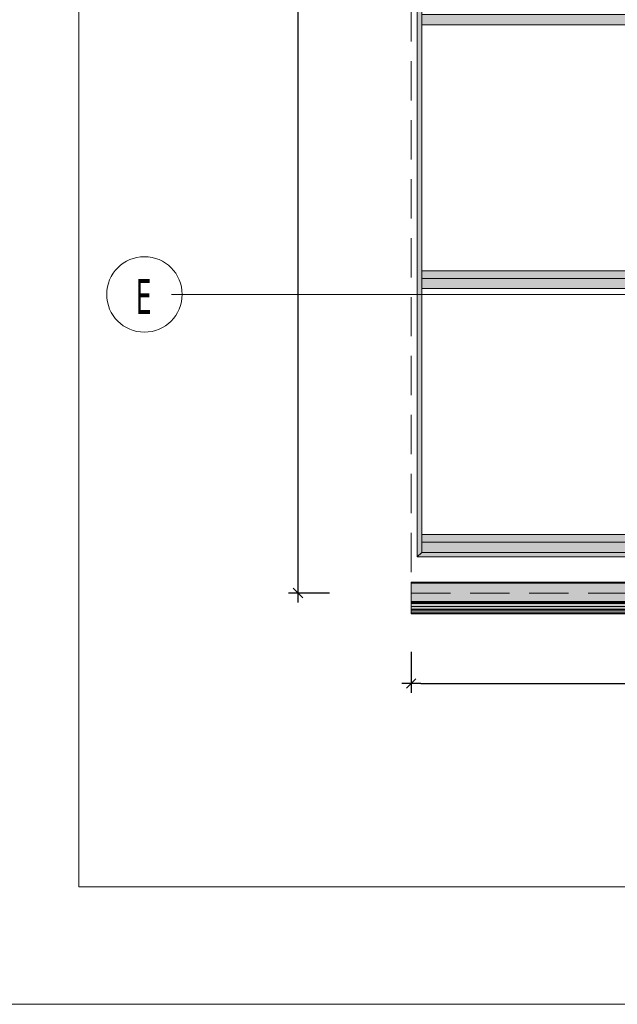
# Model space of a CAD drawing. Header units: millimetres. Extents: x 0 to 1517, y -116 to 725.
# Tile 98 of 256: x 951 to 989, y -116 to -53. Entities that reach past the tile are written whole.
import ezdxf

# ---------------------------------------------------------------- set-up
doc = ezdxf.new("R2010")
doc.units = ezdxf.units.MM
doc.linetypes.add('CADWORK_12', pattern=[3.75, 2.5, -1.25])
doc.linetypes.add('CADWORK_5', pattern=[13.2, 10, -1.5, 0.2, -1.5])
doc.layers.add('Ech.1_1', color=7, linetype='Continuous')
doc.layers.add('Ech.1_75', color=7, linetype='Continuous')
doc.styles.add('tahoma-', font='txt', dxfattribs={"height": 1})
doc.styles.add('tahoma-z-r', font='txt', dxfattribs={"width": 0.704918})
doc.dimstyles.new('ISO-25', dxfattribs={"dimtxt": 2.5, "dimasz": 2.5, "dimexe": 1.25, "dimexo": 0.625, "dimtad": 1, "dimtxsty": 'Standard', "dimcen": 2.5, "dimadec": 0, "dimazin": 0, "dimtfac": 1, "dimtmove": 0, "dimatfit": 3, "dimfxl": 1, "dimarcsym": 0})

# ---------------------------------------------------------------- blocks, each defined once
blk = doc.blocks.new('cw-dimension-symbol2')
at = {"color": 0, "linetype": 'Continuous', "lineweight": -2}
for p, q in [((-1, 0), (1, 0)), ((-0.5, -0.5), (0.5, 0.5))]:
    blk.add_line(p, q, dxfattribs=at)
blk = doc.blocks.new('*D204')
at = {"layer": 'Defpoints', "color": 0}
for p in [(970.489, 86.988), (968.489, -89.345), (970.489, -89.345)]:
    blk.add_point(p, dxfattribs=at)
at = {"layer": 'Ech.1_75', "color": 0, "linetype": 'Continuous', "lineweight": -2}
for p, q in [((970.489, 86.988), (967.889, 86.988)), ((968.489, 86.388), (968.489, -88.745)), ((970.489, -89.345), (967.889, -89.345))]:
    blk.add_line(p, q, dxfattribs=at)
at = {"layer": 'Ech.1_75', "color": 0, "lineweight": -2, "xscale": 0.6000000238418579, "yscale": 0.6000000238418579, "zscale": 0.6000000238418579}
for p, rotation in [((968.489, 86.988), 90), ((968.489, -89.345), 270)]:
    blk.add_blockref('cw-dimension-symbol2', p, dxfattribs=dict(at, rotation=rotation))
at = {"layer": 'Ech.1_75', "color": 7, "linetype": 'Continuous', "lineweight": 5, "insert": (966.239, -1.178), "char_height": 2.5, "attachment_point": 5, "rotation": 90, "style": 'tahoma-z-r'}
blk.add_mtext('13225', dxfattribs=at)
blk = doc.blocks.new('*D205')
at = {"layer": 'Defpoints', "color": 0}
for p in [(975.698, -93.095), (1215.698, -93.095), (1215.698, -95.095)]:
    blk.add_point(p, dxfattribs=at)
at = {"layer": 'Ech.1_75', "color": 0, "linetype": 'Continuous', "lineweight": -2}
for p, q in [((975.698, -93.095), (975.698, -95.695)), ((1215.698, -93.095), (1215.698, -95.695)), ((976.298, -95.095), (1215.098, -95.095))]:
    blk.add_line(p, q, dxfattribs=at)
at = {"layer": 'Ech.1_75', "color": 0, "lineweight": -2, "xscale": 0.6000000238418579, "yscale": 0.6000000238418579, "zscale": 0.6000000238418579, "rotation": 180}
blk.add_blockref('cw-dimension-symbol2', (975.698, -95.095), dxfattribs=at)
at = {"layer": 'Ech.1_75', "color": 0, "lineweight": -2, "xscale": 0.6000000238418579, "yscale": 0.6000000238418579, "zscale": 0.6000000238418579}
blk.add_blockref('cw-dimension-symbol2', (1215.698, -95.095), dxfattribs=at)
at = {"layer": 'Ech.1_75', "color": 7, "linetype": 'Continuous', "lineweight": 5, "insert": (1095.698, -92.845), "char_height": 2.5, "attachment_point": 5, "style": 'tahoma-z-r'}
blk.add_mtext('18000', dxfattribs=at)

msp = doc.modelspace()

# ---------------------------------------------------------------- hatches: boundary and pattern name
at = {"layer": 'Ech.1_75', "linetype": 'Continuous', "lineweight": 5, "true_color": 0xf7e0b3, "transparency": 33554687}
for points in [[(976.364, 88.043), (976.071, 88.058), (976.071, -87.042), (976.364, -86.758), (976.364, 88.043)], [(976.071, -87.042), (1215.324, -87.042), (1215.031, -86.758), (976.364, -86.758), (976.071, -87.042)]]:
    msp.add_hatch(color=254, dxfattribs=at).paths.add_polyline_path(points)
at = {"layer": 'Ech.1_75', "linetype": 'Continuous', "lineweight": 5, "true_color": 0xe0d1b3, "transparency": 33554687}
for points in [[(1087.364, -52.544), (976.364, -52.544), (976.364, -53.191), (1087.364, -53.191), (1087.364, -52.544)], [(1087.364, -68.843), (976.364, -68.843), (976.364, -69.328), (1087.364, -69.328), (1087.364, -68.843)], [(1087.364, -69.328), (976.364, -69.328), (976.364, -69.974), (1087.364, -69.974), (1087.364, -69.328)], [(992.698, -85.626), (976.364, -85.626), (976.364, -86.111), (992.698, -86.111), (992.698, -85.626)], [(1087.364, -86.111), (976.364, -86.111), (976.364, -86.758), (1087.364, -86.758), (1087.364, -86.111)]]:
    msp.add_hatch(color=254, dxfattribs=at).paths.add_polyline_path(points)
at = {"layer": 'Ech.1_75', "linetype": 'Continuous', "lineweight": 5, "true_color": 0xd7d7ea, "transparency": 33554687}
for points in [[(1215.698, -88.652), (975.698, -88.652), (975.698, -88.665), (1215.698, -88.665), (1215.698, -88.652)], [(1215.698, -88.665), (975.698, -88.665), (975.698, -88.718), (1215.698, -88.718), (1215.698, -88.665)], [(1215.698, -88.718), (975.698, -88.718), (975.698, -89.892), (1215.698, -89.892), (1215.698, -88.718)], [(1215.698, -89.892), (975.698, -89.892), (975.698, -89.945), (1215.698, -89.945), (1215.698, -89.892)], [(1215.698, -89.945), (975.698, -89.945), (975.698, -90.01), (1215.698, -90.01), (1215.698, -89.945)], [(1215.698, -90.01), (975.698, -90.01), (975.698, -90.208), (1215.698, -90.208), (1215.698, -90.01)], [(1215.698, -90.208), (975.698, -90.208), (975.698, -90.38), (1215.698, -90.38), (1215.698, -90.208)], [(1215.698, -90.38), (975.698, -90.38), (975.698, -90.403), (1215.698, -90.402), (1215.698, -90.38)], [(1215.698, -90.402), (975.698, -90.403), (975.698, -90.469), (1215.698, -90.469), (1215.698, -90.402)], [(1215.698, -90.469), (975.698, -90.469), (975.698, -90.612), (1215.698, -90.612), (1215.698, -90.469)], [(1215.698, -90.612), (975.698, -90.612), (975.698, -90.678), (1215.698, -90.678), (1215.698, -90.612)]]:
    msp.add_hatch(color=254, dxfattribs=at).paths.add_polyline_path(points)

# ---------------------------------------------------------------- linework, layer by layer
at = {"layer": 'Ech.1_1', "color": 7, "linetype": 'Continuous', "lineweight": 5}
msp.add_lwpolyline([(327.72, -115.512), (1516.72, -115.512), (1516.72, 725.488), (327.72, 725.488), (327.72, -115.512)], close=True, dxfattribs=at)
at = {"layer": 'Ech.1_75', "color": 7, "linetype": 'Continuous', "lineweight": 5}
for points in [[(1249.188, -108.036), (1249.188, 239.316), (954.549, 239.316), (954.549, -108.036), (1249.188, -108.036)], [(976.364, 88.043), (976.071, 88.058), (976.071, -87.042), (976.364, -86.758), (976.364, 88.043)], [(1087.364, -52.544), (976.364, -52.544), (976.364, -53.191), (1087.364, -53.191), (1087.364, -52.544)], [(1087.364, -68.843), (976.364, -68.843), (976.364, -69.328), (1087.364, -69.328), (1087.364, -68.843)], [(1087.364, -69.328), (976.364, -69.328), (976.364, -69.974), (1087.364, -69.974), (1087.364, -69.328)], [(992.698, -85.626), (976.364, -85.626), (976.364, -86.111), (992.698, -86.111), (992.698, -85.626)], [(1087.364, -86.111), (976.364, -86.111), (976.364, -86.758), (1087.364, -86.758), (1087.364, -86.111)], [(976.071, -87.042), (1215.324, -87.042), (1215.031, -86.758), (976.364, -86.758), (976.071, -87.042)], [(1215.698, -88.652), (975.698, -88.652), (975.698, -88.665), (1215.698, -88.665), (1215.698, -88.652)], [(1215.698, -88.665), (975.698, -88.665), (975.698, -88.718), (1215.698, -88.718), (1215.698, -88.665)], [(1215.698, -88.718), (975.698, -88.718), (975.698, -89.892), (1215.698, -89.892), (1215.698, -88.718)], [(1215.698, -89.892), (975.698, -89.892), (975.698, -89.945), (1215.698, -89.945), (1215.698, -89.892)], [(1215.698, -89.945), (975.698, -89.945), (975.698, -90.01), (1215.698, -90.01), (1215.698, -89.945)], [(1215.698, -90.01), (975.698, -90.01), (975.698, -90.208), (1215.698, -90.208), (1215.698, -90.01)], [(1215.698, -90.208), (975.698, -90.208), (975.698, -90.38), (1215.698, -90.38), (1215.698, -90.208)], [(1215.698, -90.38), (975.698, -90.38), (975.698, -90.403), (1215.698, -90.402), (1215.698, -90.38)], [(1215.698, -90.402), (975.698, -90.403), (975.698, -90.469), (1215.698, -90.469), (1215.698, -90.402)], [(1215.698, -90.469), (975.698, -90.469), (975.698, -90.612), (1215.698, -90.612), (1215.698, -90.469)], [(1215.698, -90.612), (975.698, -90.612), (975.698, -90.678), (1215.698, -90.678), (1215.698, -90.612)]]:
    msp.add_lwpolyline(points, close=True, dxfattribs=at)
at = {"layer": 'Ech.1_75', "color": 5, "linetype": 'CADWORK_12', "lineweight": 5}
msp.add_lwpolyline([(975.698, 86.988), (975.698, -89.345), (1103.364, -89.345), (1103.364, 86.988), (975.698, 86.988)], close=True, dxfattribs=at)

# ---------------------------------------------------------------- dimensions: what is measured, and where the dimension line sits
at = {"layer": 'Ech.1_75', "color": 7, "linetype": 'Continuous', "lineweight": 5}
dim = msp.add_linear_dim(base=(968.489, -89.345), p1=(970.489, 86.988), p2=(970.489, -89.345), angle=270, text='13225', dimstyle='ISO-25', override={"dimtxt": 2.5, "dimasz": 0.6, "dimexe": 0.6, "dimexo": 0, "dimgap": 0, "dimdec": 2, "dimlfac": 1, "dimtxsty": 'tahoma-z-r', "dimblk": 'cw-dimension-symbol2', "dimclrt": 7, "dimtmove": 2}, dxfattribs=at)
dim.commit()
dim.dimension.update_dxf_attribs({"geometry": '*D204', "text_midpoint": (966.239, -1.178), "dimtype": 161, "text_rotation": 90})
dim = msp.add_linear_dim(base=(1215.698, -95.095), p1=(975.698, -93.095), p2=(1215.698, -93.095), angle=0, text='18000', dimstyle='ISO-25', override={"dimtxt": 2.5, "dimasz": 0.6, "dimexe": 0.6, "dimexo": 0, "dimgap": 0, "dimdec": 2, "dimlfac": 1, "dimtxsty": 'tahoma-z-r', "dimblk": 'cw-dimension-symbol2', "dimclrt": 7, "dimtmove": 2}, dxfattribs=at)
dim.commit()
dim.dimension.update_dxf_attribs({"geometry": '*D205', "text_midpoint": (1095.698, -92.845), "dimtype": 161})

# ---------------------------------------------------------------- next in the draw order: wipeouts: each hides what was drawn before it
at = {"linetype": 'Continuous'}
msp.add_wipeout([(958.717, -72.745), (958.733, -72.745), (958.748, -72.745), (958.763, -72.744), (958.778, -72.744), (958.793, -72.744), (958.808, -72.743), (958.823, -72.743), (958.838, -72.742), (958.853, -72.741), (958.868, -72.74), (958.883, -72.739), (958.898, -72.738), (958.913, -72.737), (958.928, -72.736), (958.943, -72.734), (958.958, -72.733), (958.973, -72.731), (958.988, -72.73), (959.003, -72.728), (959.018, -72.726), (959.033, -72.724), (959.048, -72.722), (959.063, -72.72), (959.078, -72.718), (959.093, -72.715), (959.108, -72.713), (959.123, -72.71), (959.137, -72.708), (959.152, -72.705), (959.167, -72.702), (959.182, -72.7), (959.197, -72.697), (959.211, -72.693), (959.226, -72.69), (959.241, -72.687), (959.256, -72.684), (959.27, -72.68), (959.285, -72.677), (959.3, -72.673), (959.314, -72.669), (959.329, -72.666), (959.343, -72.662), (959.358, -72.658), (959.373, -72.654), (959.387, -72.65), (959.401, -72.645), (959.416, -72.641), (959.43, -72.637), (959.445, -72.632), (959.459, -72.627), (959.473, -72.623), (959.488, -72.618), (959.502, -72.613), (959.516, -72.608), (959.53, -72.603), (959.545, -72.598), (959.559, -72.593), (959.573, -72.587), (959.587, -72.582), (959.601, -72.576), (959.615, -72.571), (959.629, -72.565), (959.643, -72.559), (959.657, -72.553), (959.671, -72.548), (959.684, -72.541), (959.698, -72.535), (959.712, -72.529), (959.726, -72.523), (959.739, -72.516), (959.753, -72.51), (959.767, -72.503), (959.78, -72.497), (959.794, -72.49), (959.807, -72.483), (959.82, -72.476), (959.834, -72.469), (959.847, -72.462), (959.86, -72.455), (959.874, -72.448), (959.887, -72.441), (959.9, -72.433), (959.913, -72.426), (959.926, -72.418), (959.939, -72.411), (959.952, -72.403), (959.965, -72.395), (959.978, -72.387), (959.991, -72.379), (960.003, -72.371), (960.016, -72.363), (960.029, -72.355), (960.041, -72.347), (960.054, -72.338), (960.066, -72.33), (960.079, -72.321), (960.091, -72.313), (960.104, -72.304), (960.116, -72.295), (960.128, -72.287), (960.14, -72.278), (960.152, -72.269), (960.164, -72.26), (960.176, -72.25), (960.188, -72.241), (960.2, -72.232), (960.212, -72.223), (960.224, -72.213), (960.236, -72.204), (960.247, -72.194), (960.259, -72.184), (960.27, -72.175), (960.282, -72.165), (960.293, -72.155), (960.305, -72.145), (960.316, -72.135), (960.327, -72.125), (960.338, -72.115), (960.349, -72.105), (960.36, -72.094), (960.371, -72.084), (960.382, -72.074), (960.393, -72.063), (960.404, -72.053), (960.414, -72.042), (960.425, -72.031), (960.436, -72.02), (960.446, -72.01), (960.457, -71.999), (960.467, -71.988), (960.477, -71.977), (960.487, -71.966), (960.498, -71.955), (960.508, -71.943), (960.518, -71.932), (960.528, -71.921), (960.537, -71.909), (960.547, -71.898), (960.557, -71.886), (960.567, -71.875), (960.576, -71.863), (960.586, -71.851), (960.595, -71.84), (960.605, -71.828), (960.614, -71.816), (960.623, -71.804), (960.632, -71.792), (960.641, -71.78), (960.65, -71.768), (960.659, -71.756), (960.668, -71.743), (960.677, -71.731), (960.685, -71.719), (960.694, -71.706), (960.702, -71.694), (960.711, -71.681), (960.719, -71.669), (960.727, -71.656), (960.736, -71.644), (960.744, -71.631), (960.752, -71.618), (960.76, -71.605), (960.768, -71.592), (960.775, -71.58), (960.783, -71.567), (960.791, -71.554), (960.798, -71.541), (960.806, -71.527), (960.813, -71.514), (960.821, -71.501), (960.828, -71.488), (960.835, -71.475), (960.842, -71.461), (960.849, -71.448), (960.856, -71.434), (960.863, -71.421), (960.869, -71.408), (960.876, -71.394), (960.883, -71.38), (960.889, -71.367), (960.895, -71.353), (960.902, -71.339), (960.908, -71.326), (960.914, -71.312), (960.92, -71.298), (960.926, -71.284), (960.932, -71.27), (960.938, -71.256), (960.943, -71.242), (960.949, -71.228), (960.954, -71.214), (960.96, -71.2), (960.965, -71.186), (960.97, -71.172), (960.976, -71.158), (960.981, -71.144), (960.986, -71.129), (960.99, -71.115), (960.995, -71.101), (961, -71.087), (961.005, -71.072), (961.009, -71.058), (961.014, -71.043), (961.018, -71.029), (961.022, -71.014), (961.026, -71), (961.03, -70.985), (961.034, -70.971), (961.038, -70.956), (961.042, -70.942), (961.046, -70.927), (961.049, -70.912), (961.053, -70.898), (961.056, -70.883), (961.06, -70.868), (961.063, -70.854), (961.066, -70.839), (961.069, -70.824), (961.072, -70.809), (961.075, -70.795), (961.078, -70.78), (961.08, -70.765), (961.083, -70.75), (961.085, -70.735), (961.088, -70.72), (961.09, -70.705), (961.092, -70.691), (961.095, -70.676), (961.097, -70.661), (961.098, -70.646), (961.1, -70.631), (961.102, -70.616), (961.104, -70.601), (961.105, -70.586), (961.107, -70.571), (961.108, -70.556), (961.109, -70.541), (961.111, -70.526), (961.112, -70.511), (961.113, -70.496), (961.114, -70.481), (961.114, -70.465), (961.115, -70.45), (961.116, -70.435), (961.116, -70.42), (961.117, -70.405), (961.117, -70.39), (961.117, -70.375), (961.117, -70.36), (961.117, -70.345), (961.117, -70.33), (961.117, -70.315), (961.117, -70.3), (961.117, -70.285), (961.116, -70.27), (961.116, -70.254), (961.115, -70.239), (961.114, -70.224), (961.114, -70.209), (961.113, -70.194), (961.112, -70.179), (961.111, -70.164), (961.109, -70.149), (961.108, -70.134), (961.107, -70.119), (961.105, -70.104), (961.104, -70.089), (961.102, -70.074), (961.1, -70.059), (961.098, -70.044), (961.097, -70.029), (961.095, -70.014), (961.092, -69.999), (961.09, -69.984), (961.088, -69.969), (961.085, -69.955), (961.083, -69.94), (961.08, -69.925), (961.078, -69.91), (961.075, -69.895), (961.072, -69.88), (961.069, -69.866), (961.066, -69.851), (961.063, -69.836), (961.06, -69.821), (961.056, -69.807), (961.053, -69.792), (961.049, -69.777), (961.046, -69.763), (961.042, -69.748), (961.038, -69.733), (961.034, -69.719), (961.03, -69.704), (961.026, -69.69), (961.022, -69.675), (961.018, -69.661), (961.014, -69.646), (961.009, -69.632), (961.005, -69.618), (961, -69.603), (960.995, -69.589), (960.99, -69.575), (960.986, -69.56), (960.981, -69.546), (960.976, -69.532), (960.97, -69.518), (960.965, -69.504), (960.96, -69.49), (960.954, -69.475), (960.949, -69.461), (960.943, -69.447), (960.938, -69.433), (960.932, -69.419), (960.926, -69.406), (960.92, -69.392), (960.914, -69.378), (960.908, -69.364), (960.902, -69.35), (960.895, -69.337), (960.889, -69.323), (960.883, -69.309), (960.876, -69.296), (960.869, -69.282), (960.863, -69.269), (960.856, -69.255), (960.849, -69.242), (960.842, -69.229), (960.835, -69.215), (960.828, -69.202), (960.821, -69.189), (960.813, -69.175), (960.806, -69.162), (960.798, -69.149), (960.791, -69.136), (960.783, -69.123), (960.775, -69.11), (960.768, -69.097), (960.76, -69.084), (960.752, -69.072), (960.744, -69.059), (960.736, -69.046), (960.727, -69.034), (960.719, -69.021), (960.711, -69.008), (960.702, -68.996), (960.694, -68.983), (960.685, -68.971), (960.677, -68.959), (960.668, -68.946), (960.659, -68.934), (960.65, -68.922), (960.641, -68.91), (960.632, -68.898), (960.623, -68.886), (960.614, -68.874), (960.605, -68.862), (960.595, -68.85), (960.586, -68.838), (960.576, -68.827), (960.567, -68.815), (960.557, -68.803), (960.547, -68.792), (960.537, -68.78), (960.528, -68.769), (960.518, -68.758), (960.508, -68.746), (960.498, -68.735), (960.487, -68.724), (960.477, -68.713), (960.467, -68.702), (960.457, -68.691), (960.446, -68.68), (960.436, -68.669), (960.425, -68.659), (960.414, -68.648), (960.404, -68.637), (960.393, -68.627), (960.382, -68.616), (960.371, -68.606), (960.36, -68.595), (960.349, -68.585), (960.338, -68.575), (960.327, -68.565), (960.316, -68.555), (960.305, -68.545), (960.293, -68.535), (960.282, -68.525), (960.27, -68.515), (960.259, -68.505), (960.247, -68.496), (960.236, -68.486), (960.224, -68.477), (960.212, -68.467), (960.2, -68.458), (960.188, -68.449), (960.176, -68.439), (960.164, -68.43), (960.152, -68.421), (960.14, -68.412), (960.128, -68.403), (960.116, -68.394), (960.104, -68.386), (960.091, -68.377), (960.079, -68.368), (960.066, -68.36), (960.054, -68.351), (960.041, -68.343), (960.029, -68.335), (960.016, -68.327), (960.003, -68.319), (959.991, -68.31), (959.978, -68.303), (959.965, -68.295), (959.952, -68.287), (959.939, -68.279), (959.926, -68.271), (959.913, -68.264), (959.9, -68.256), (959.887, -68.249), (959.874, -68.242), (959.86, -68.235), (959.847, -68.227), (959.834, -68.22), (959.82, -68.213), (959.807, -68.206), (959.794, -68.2), (959.78, -68.193), (959.767, -68.186), (959.753, -68.18), (959.739, -68.173), (959.726, -68.167), (959.712, -68.161), (959.698, -68.154), (959.684, -68.148), (959.671, -68.142), (959.657, -68.136), (959.643, -68.13), (959.629, -68.125), (959.615, -68.119), (959.601, -68.113), (959.587, -68.108), (959.573, -68.103), (959.559, -68.097), (959.545, -68.092), (959.53, -68.087), (959.516, -68.082), (959.502, -68.077), (959.488, -68.072), (959.473, -68.067), (959.459, -68.062), (959.445, -68.058), (959.43, -68.053), (959.416, -68.049), (959.401, -68.044), (959.387, -68.04), (959.373, -68.036), (959.358, -68.032), (959.343, -68.028), (959.329, -68.024), (959.314, -68.02), (959.3, -68.017), (959.285, -68.013), (959.27, -68.009), (959.256, -68.006), (959.241, -68.003), (959.226, -67.999), (959.211, -67.996), (959.197, -67.993), (959.182, -67.99), (959.167, -67.987), (959.152, -67.985), (959.137, -67.982), (959.123, -67.979), (959.108, -67.977), (959.093, -67.974), (959.078, -67.972), (959.063, -67.97), (959.048, -67.968), (959.033, -67.966), (959.018, -67.964), (959.003, -67.962), (958.988, -67.96), (958.973, -67.959), (958.958, -67.957), (958.943, -67.956), (958.928, -67.954), (958.913, -67.953), (958.898, -67.952), (958.883, -67.951), (958.868, -67.95), (958.853, -67.949), (958.838, -67.948), (958.823, -67.947), (958.808, -67.947), (958.793, -67.946), (958.778, -67.946), (958.763, -67.945), (958.748, -67.945), (958.733, -67.945), (958.717, -67.945), (958.702, -67.945), (958.687, -67.945), (958.672, -67.945), (958.657, -67.946), (958.642, -67.946), (958.627, -67.947), (958.612, -67.947), (958.597, -67.948), (958.582, -67.949), (958.567, -67.95), (958.552, -67.951), (958.537, -67.952), (958.522, -67.953), (958.507, -67.954), (958.492, -67.956), (958.477, -67.957), (958.462, -67.959), (958.447, -67.96), (958.432, -67.962), (958.417, -67.964), (958.402, -67.966), (958.387, -67.968), (958.372, -67.97), (958.357, -67.972), (958.342, -67.974), (958.327, -67.977), (958.312, -67.979), (958.297, -67.982), (958.283, -67.985), (958.268, -67.987), (958.253, -67.99), (958.238, -67.993), (958.223, -67.996), (958.209, -67.999), (958.194, -68.003), (958.179, -68.006), (958.164, -68.009), (958.15, -68.013), (958.135, -68.017), (958.121, -68.02), (958.106, -68.024), (958.091, -68.028), (958.077, -68.032), (958.062, -68.036), (958.048, -68.04), (958.033, -68.044), (958.019, -68.049), (958.005, -68.053), (957.99, -68.058), (957.976, -68.062), (957.961, -68.067), (957.947, -68.072), (957.933, -68.077), (957.919, -68.082), (957.904, -68.087), (957.89, -68.092), (957.876, -68.097), (957.862, -68.103), (957.848, -68.108), (957.834, -68.113), (957.82, -68.119), (957.806, -68.125), (957.792, -68.13), (957.778, -68.136), (957.764, -68.142), (957.75, -68.148), (957.737, -68.154), (957.723, -68.161), (957.709, -68.167), (957.696, -68.173), (957.682, -68.18), (957.668, -68.186), (957.655, -68.193), (957.641, -68.2), (957.628, -68.206), (957.614, -68.213), (957.601, -68.22), (957.588, -68.227), (957.574, -68.235), (957.561, -68.242), (957.548, -68.249), (957.535, -68.256), (957.522, -68.264), (957.509, -68.271), (957.496, -68.279), (957.483, -68.287), (957.47, -68.295), (957.457, -68.303), (957.444, -68.31), (957.431, -68.319), (957.419, -68.327), (957.406, -68.335), (957.393, -68.343), (957.381, -68.351), (957.368, -68.36), (957.356, -68.368), (957.344, -68.377), (957.331, -68.386), (957.319, -68.394), (957.307, -68.403), (957.295, -68.412), (957.282, -68.421), (957.27, -68.43), (957.258, -68.439), (957.246, -68.449), (957.235, -68.458), (957.223, -68.467), (957.211, -68.477), (957.199, -68.486), (957.188, -68.496), (957.176, -68.505), (957.164, -68.515), (957.153, -68.525), (957.142, -68.535), (957.13, -68.545), (957.119, -68.555), (957.108, -68.565), (957.097, -68.575), (957.086, -68.585), (957.075, -68.595), (957.064, -68.606), (957.053, -68.616), (957.042, -68.627), (957.031, -68.637), (957.02, -68.648), (957.01, -68.659), (956.999, -68.669), (956.989, -68.68), (956.978, -68.691), (956.968, -68.702), (956.958, -68.713), (956.947, -68.724), (956.937, -68.735), (956.927, -68.746), (956.917, -68.758), (956.907, -68.769), (956.897, -68.78), (956.888, -68.792), (956.878, -68.803), (956.868, -68.815), (956.859, -68.827), (956.849, -68.838), (956.84, -68.85), (956.83, -68.862), (956.821, -68.874), (956.812, -68.886), (956.803, -68.898), (956.794, -68.91), (956.785, -68.922), (956.776, -68.934), (956.767, -68.946), (956.758, -68.959), (956.75, -68.971), (956.741, -68.983), (956.732, -68.996), (956.724, -69.008), (956.716, -69.021), (956.707, -69.034), (956.699, -69.046), (956.691, -69.059), (956.683, -69.072), (956.675, -69.084), (956.667, -69.097), (956.659, -69.11), (956.652, -69.123), (956.644, -69.136), (956.636, -69.149), (956.629, -69.162), (956.622, -69.175), (956.614, -69.189), (956.607, -69.202), (956.6, -69.215), (956.593, -69.229), (956.586, -69.242), (956.579, -69.255), (956.572, -69.269), (956.565, -69.282), (956.559, -69.296), (956.552, -69.309), (956.546, -69.323), (956.539, -69.337), (956.533, -69.35), (956.527, -69.364), (956.521, -69.378), (956.515, -69.392), (956.509, -69.406), (956.503, -69.419), (956.497, -69.433), (956.492, -69.447), (956.486, -69.461), (956.48, -69.475), (956.475, -69.49), (956.47, -69.504), (956.464, -69.518), (956.459, -69.532), (956.454, -69.546), (956.449, -69.56), (956.444, -69.575), (956.44, -69.589), (956.435, -69.603), (956.43, -69.618), (956.426, -69.632), (956.421, -69.646), (956.417, -69.661), (956.413, -69.675), (956.409, -69.69), (956.404, -69.704), (956.401, -69.719), (956.397, -69.733), (956.393, -69.748), (956.389, -69.763), (956.386, -69.777), (956.382, -69.792), (956.379, -69.807), (956.375, -69.821), (956.372, -69.836), (956.369, -69.851), (956.366, -69.866), (956.363, -69.88), (956.36, -69.895), (956.357, -69.91), (956.354, -69.925), (956.352, -69.94), (956.349, -69.955), (956.347, -69.969), (956.345, -69.984), (956.342, -69.999), (956.34, -70.014), (956.338, -70.029), (956.336, -70.044), (956.335, -70.059), (956.333, -70.074), (956.331, -70.089), (956.33, -70.104), (956.328, -70.119), (956.327, -70.134), (956.325, -70.149), (956.324, -70.164), (956.323, -70.179), (956.322, -70.194), (956.321, -70.209), (956.32, -70.224), (956.32, -70.239), (956.319, -70.254), (956.319, -70.27), (956.318, -70.285), (956.318, -70.3), (956.318, -70.315), (956.317, -70.33), (956.317, -70.345), (956.317, -70.36), (956.318, -70.375), (956.318, -70.39), (956.318, -70.405), (956.319, -70.42), (956.319, -70.435), (956.32, -70.45), (956.32, -70.465), (956.321, -70.481), (956.322, -70.496), (956.323, -70.511), (956.324, -70.526), (956.325, -70.541), (956.327, -70.556), (956.328, -70.571), (956.33, -70.586), (956.331, -70.601), (956.333, -70.616), (956.335, -70.631), (956.336, -70.646), (956.338, -70.661), (956.34, -70.676), (956.342, -70.691), (956.345, -70.705), (956.347, -70.72), (956.349, -70.735), (956.352, -70.75), (956.354, -70.765), (956.357, -70.78), (956.36, -70.795), (956.363, -70.809), (956.366, -70.824), (956.369, -70.839), (956.372, -70.854), (956.375, -70.868), (956.379, -70.883), (956.382, -70.898), (956.386, -70.912), (956.389, -70.927), (956.393, -70.942), (956.397, -70.956), (956.401, -70.971), (956.404, -70.985), (956.409, -71), (956.413, -71.014), (956.417, -71.029), (956.421, -71.043), (956.426, -71.058), (956.43, -71.072), (956.435, -71.087), (956.44, -71.101), (956.444, -71.115), (956.449, -71.129), (956.454, -71.144), (956.459, -71.158), (956.464, -71.172), (956.47, -71.186), (956.475, -71.2), (956.48, -71.214), (956.486, -71.228), (956.492, -71.242), (956.497, -71.256), (956.503, -71.27), (956.509, -71.284), (956.515, -71.298), (956.521, -71.312), (956.527, -71.326), (956.533, -71.339), (956.539, -71.353), (956.546, -71.367), (956.552, -71.38), (956.559, -71.394), (956.565, -71.408), (956.572, -71.421), (956.579, -71.434), (956.586, -71.448), (956.593, -71.461), (956.6, -71.475), (956.607, -71.488), (956.614, -71.501), (956.622, -71.514), (956.629, -71.527), (956.636, -71.541), (956.644, -71.554), (956.652, -71.567), (956.659, -71.58), (956.667, -71.592), (956.675, -71.605), (956.683, -71.618), (956.691, -71.631), (956.699, -71.644), (956.707, -71.656), (956.716, -71.669), (956.724, -71.681), (956.732, -71.694), (956.741, -71.706), (956.75, -71.719), (956.758, -71.731), (956.767, -71.743), (956.776, -71.756), (956.785, -71.768), (956.794, -71.78), (956.803, -71.792), (956.812, -71.804), (956.821, -71.816), (956.83, -71.828), (956.84, -71.84), (956.849, -71.851), (956.859, -71.863), (956.868, -71.875), (956.878, -71.886), (956.888, -71.898), (956.897, -71.909), (956.907, -71.921), (956.917, -71.932), (956.927, -71.943), (956.937, -71.955), (956.947, -71.966), (956.958, -71.977), (956.968, -71.988), (956.978, -71.999), (956.989, -72.01), (956.999, -72.02), (957.01, -72.031), (957.02, -72.042), (957.031, -72.053), (957.042, -72.063), (957.053, -72.074), (957.064, -72.084), (957.075, -72.094), (957.086, -72.105), (957.097, -72.115), (957.108, -72.125), (957.119, -72.135), (957.13, -72.145), (957.142, -72.155), (957.153, -72.165), (957.164, -72.175), (957.176, -72.184), (957.188, -72.194), (957.199, -72.204), (957.211, -72.213), (957.223, -72.223), (957.235, -72.232), (957.246, -72.241), (957.258, -72.25), (957.27, -72.26), (957.282, -72.269), (957.295, -72.278), (957.307, -72.287), (957.319, -72.295), (957.331, -72.304), (957.344, -72.313), (957.356, -72.321), (957.368, -72.33), (957.381, -72.338), (957.393, -72.347), (957.406, -72.355), (957.419, -72.363), (957.431, -72.371), (957.444, -72.379), (957.457, -72.387), (957.47, -72.395), (957.483, -72.403), (957.496, -72.411), (957.509, -72.418), (957.522, -72.426), (957.535, -72.433), (957.548, -72.441), (957.561, -72.448), (957.574, -72.455), (957.588, -72.462), (957.601, -72.469), (957.614, -72.476), (957.628, -72.483), (957.641, -72.49), (957.655, -72.497), (957.668, -72.503), (957.682, -72.51), (957.696, -72.516), (957.709, -72.523), (957.723, -72.529), (957.737, -72.535), (957.75, -72.541), (957.764, -72.548), (957.778, -72.553), (957.792, -72.559), (957.806, -72.565), (957.82, -72.571), (957.834, -72.576), (957.848, -72.582), (957.862, -72.587), (957.876, -72.593), (957.89, -72.598), (957.904, -72.603), (957.919, -72.608), (957.933, -72.613), (957.947, -72.618), (957.961, -72.623), (957.976, -72.627), (957.99, -72.632), (958.005, -72.637), (958.019, -72.641), (958.033, -72.645), (958.048, -72.65), (958.062, -72.654), (958.077, -72.658), (958.091, -72.662), (958.106, -72.666), (958.121, -72.669), (958.135, -72.673), (958.15, -72.677), (958.164, -72.68), (958.179, -72.684), (958.194, -72.687), (958.209, -72.69), (958.223, -72.693), (958.238, -72.697), (958.253, -72.7), (958.268, -72.702), (958.283, -72.705), (958.297, -72.708), (958.312, -72.71), (958.327, -72.713), (958.342, -72.715), (958.357, -72.718), (958.372, -72.72), (958.387, -72.722), (958.402, -72.724), (958.417, -72.726), (958.432, -72.728), (958.447, -72.73), (958.462, -72.731), (958.477, -72.733), (958.492, -72.734), (958.507, -72.736), (958.522, -72.737), (958.537, -72.738), (958.552, -72.739), (958.567, -72.74), (958.582, -72.741), (958.597, -72.742), (958.612, -72.743), (958.627, -72.743), (958.642, -72.744), (958.657, -72.744), (958.672, -72.744), (958.687, -72.745), (958.702, -72.745)], dxfattribs=at).dxf.layer = 'Ech.1_75'

# ---------------------------------------------------------------- next in the draw order: linework, layer by layer
at = {"layer": 'Ech.1_75', "color": 7, "linetype": 'CADWORK_5', "lineweight": 5}
for points in [[(992.031, -70.345), (960.451, -70.345)], [(961.117, -70.345), (1236.672, -70.345)]]:
    msp.add_lwpolyline(points, dxfattribs=at)
at = {"layer": 'Ech.1_75', "color": 7, "lineweight": 5}
msp.add_circle((958.717, -70.345), 2.4, dxfattribs=at)

# ---------------------------------------------------------------- next in the draw order: texts
at = {"layer": 'Ech.1_75', "color": 7, "linetype": 'Continuous', "style": 'tahoma-', "width": 0.6}
msp.add_text('E', height=2.229, dxfattribs=at).set_placement((958.168, -71.595))

doc.saveas('drawing.dxf')
